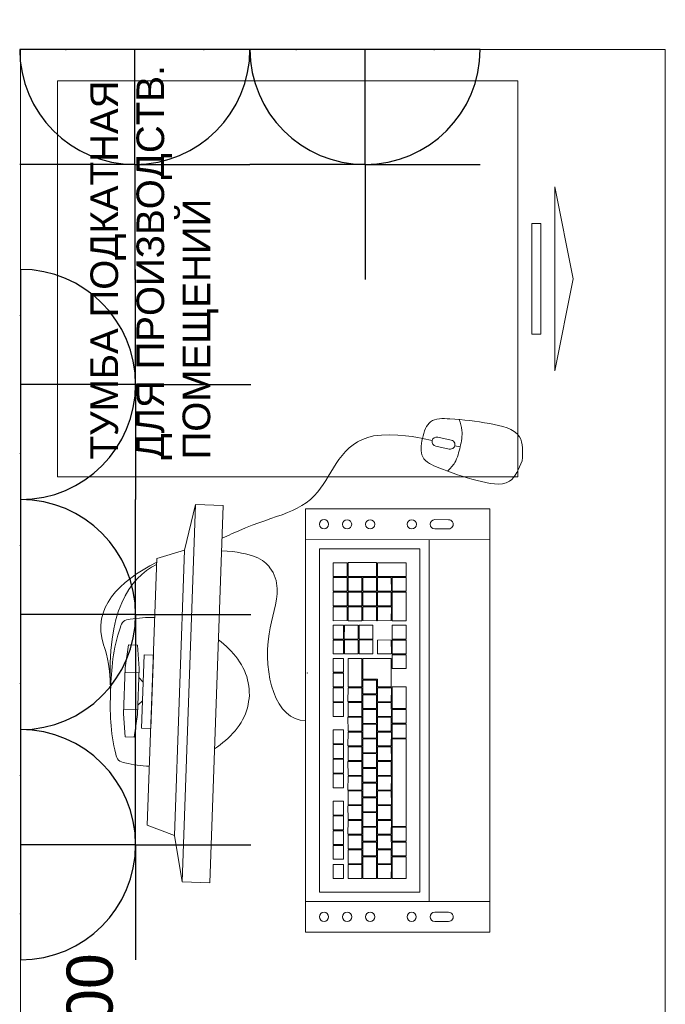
# Model space of a CAD drawing. Header units: millimetres. Extents: x -57464382 to 30606835, y -92609 to 65084.
# Tile 22 of 256: x -71712 to -71011, y -52812 to -51742. Entities that reach past the tile are written whole.
import ezdxf

# ---------------------------------------------------------------- set-up
doc = ezdxf.new("R2010")
doc.units = ezdxf.units.MM
doc.layers.get('0').update_dxf_attribs({"lineweight": 0})
doc.layers.add('00_АР_Подложка', color=7, linetype='Continuous', lineweight=0, true_color=0x9b9292)
doc.layers.add('1. ПОДЛОЖКА', color=7, linetype='Continuous', lineweight=0, true_color=0x9b9292)
doc.layers.add('06_АР_Мебель', color=4, linetype='Continuous', lineweight=9)
doc.layers.add('09_АР_Мебель', color=4, linetype='Continuous', lineweight=9)
doc.layers.add('ЭОМ', color=7, linetype='Continuous')
doc.styles.get("Standard").update_dxf_attribs({"font": 'arial.ttf'})

# ---------------------------------------------------------------- blocks, each defined once
blk = doc.blocks.new('Компьютер')
at = {"layer": '00_АР_Подложка', "lineweight": 0}
for p, q in [((-76.4, 195.2), (-51.4, 197.7)), ((-76.4, 195.2), (-76.4, 185.2)), ((-51.4, 197.7), (-1.4, 197.7)), ((-46.4, 182.7), (-46.4, 197.7)), ((-6.4, 197.7), (-6.4, 182.7)), ((23.6, 195.1), (-1.4, 197.7)), ((23.6, 195.1), (23.6, 185.1)), ((-76.4, 185.2), (-51.4, 182.7)), ((-1.4, 182.7), (-51.4, 182.7)), ((-36.4, 177.7), (-41.4, 182.7)), ((-16.4, 177.7), (-11.4, 182.7)), ((23.6, 185.1), (-1.4, 182.7)), ((-66.4, 167.7), (-66.4, 177.7)), ((-66.4, 177.7), (13.6, 177.6)), ((13.6, 177.6), (13.6, 167.6)), ((-171.4, 167.8), (-181.5, 137.8)), ((118.6, 167.6), (-171.4, 167.8)), ((13.6, 167.6), (-66.4, 167.7)), ((118.6, 167.6), (128.5, 137.8)), ((-181.5, 137.8), (-231.5, 127.8)), ((-181.5, 137.8), (128.5, 137.8)), ((128.5, 137.8), (178.5, 127.8)), ((-231.5, 97.8), (-231.5, 127.8)), ((-231.5, 127.8), (178.5, 127.8)), ((178.5, 127.8), (178.5, 97.8)), ((-231.5, 97.8), (178.5, 97.8)), ((-281.5, -8.2), (178.2, 8.1)), ((144.7, 6.9), (151.8, -193)), ((178.2, 8.1), (185.3, -191.8)), ((-274.4, -208.1), (-281.5, -8.2)), ((-248, -7), (-241, -206.9)), ((-237.5, -21.7), (135.3, -8.5)), ((135.3, -8.5), (139.1, -117.4)), ((-233.7, -130.6), (-237.5, -21.7)), ((-92.7, -31.6), (-107.6, -32.1)), ((-107.3, -43.1), (-107.6, -32.1)), ((-92.7, -31.6), (-92.3, -42.5)), ((-76.7, -31), (-91.7, -31.5)), ((-91.3, -42.5), (-91.7, -31.5)), ((-76.7, -31), (-76.3, -42)), ((-60.7, -30.4), (-75.7, -31)), ((-75.3, -41.9), (-75.7, -31)), ((-60.7, -30.4), (-60.3, -41.4)), ((-31.1, -29.4), (-46.1, -29.9)), ((-45.7, -40.9), (-46.1, -29.9)), ((-31.1, -29.4), (-30.7, -40.4)), ((-15.1, -28.8), (-30.1, -29.3)), ((-29.7, -40.3), (-30.1, -29.3)), ((-15.1, -28.8), (-14.7, -39.8)), ((0.9, -28.2), (-14.1, -28.8)), ((-13.7, -39.8), (-14.1, -28.8)), ((0.9, -28.2), (1.3, -39.2)), ((16.9, -27.7), (1.9, -28.2)), ((2.3, -39.2), (1.9, -28.2)), ((16.9, -27.7), (17.2, -38.7)), ((36.8, -27), (21.9, -27.5)), ((22.2, -38.5), (21.9, -27.5)), ((36.8, -27), (37.2, -38)), ((52.8, -26.4), (37.8, -26.9)), ((38.2, -37.9), (37.8, -26.9)), ((52.8, -26.4), (53.2, -37.4)), ((57.8, -26.2), (72.8, -25.7)), ((58.4, -41.2), (57.8, -26.2)), ((72.8, -25.7), (73.4, -40.7)), ((73.8, -25.7), (88.8, -25.1)), ((74.4, -40.7), (73.8, -25.7)), ((88.8, -25.1), (89.3, -40.1)), ((89.8, -25.1), (104.8, -24.6)), ((90.3, -40.1), (89.8, -25.1)), ((104.8, -24.6), (105.3, -39.6)), ((105.8, -24.5), (120.8, -24)), ((106.3, -39.5), (105.8, -24.5)), ((120.8, -24), (121.3, -39)), ((-207, -35.6), (-222, -36.1)), ((-221.6, -47.1), (-222, -36.1)), ((-207, -35.6), (-206.6, -46.6)), ((-186.2, -34.9), (-201.2, -35.4)), ((-200.8, -46.4), (-201.2, -35.4)), ((-186.2, -34.9), (-185.8, -45.9)), ((-170.2, -34.3), (-185.2, -34.8)), ((-184.8, -45.8), (-185.2, -34.8)), ((-170.2, -34.3), (-169.8, -45.3)), ((-154.2, -33.7), (-169.2, -34.3)), ((-168.8, -45.3), (-169.2, -34.3)), ((-154.2, -33.7), (-153.8, -44.7)), ((-138.2, -33.2), (-153.2, -33.7)), ((-152.8, -44.7), (-153.2, -33.7)), ((-138.2, -33.2), (-137.8, -44.2)), ((-108.6, -32.1), (-123.6, -32.6)), ((-123.3, -43.6), (-123.6, -32.6)), ((-108.6, -32.1), (-108.3, -43.1)), ((-92.3, -42.5), (-107.3, -43.1)), ((-76.3, -42), (-91.3, -42.5)), ((-60.3, -41.4), (-75.3, -41.9)), ((-30.7, -40.4), (-45.7, -40.9)), ((-14.7, -39.8), (-29.7, -40.3)), ((1.3, -39.2), (-13.7, -39.8)), ((17.2, -38.7), (2.3, -39.2)), ((37.2, -38), (22.2, -38.5)), ((22.3, -39.5), (37.3, -39)), ((22.8, -54.5), (22.3, -39.5)), ((37.3, -39), (37.8, -54)), ((53.2, -37.4), (38.2, -37.9)), ((38.3, -38.9), (53.3, -38.4)), ((38.8, -53.9), (38.3, -38.9)), ((53.3, -38.4), (53.8, -53.4)), ((73.4, -40.7), (58.4, -41.2)), ((58.4, -42.2), (73.4, -41.7)), ((58.9, -57.2), (58.4, -42.2)), ((73.4, -41.7), (73.9, -56.7)), ((89.3, -40.1), (74.4, -40.7)), ((74.4, -41.7), (89.4, -41.1)), ((74.9, -56.6), (74.4, -41.7)), ((89.4, -41.1), (89.9, -56.1)), ((105.3, -39.6), (90.3, -40.1)), ((90.4, -41.1), (105.4, -40.6)), ((90.9, -56.1), (90.4, -41.1)), ((105.4, -40.6), (105.9, -55.5)), ((121.3, -39), (106.3, -39.5)), ((106.4, -40.5), (121.4, -40)), ((107.5, -71.5), (106.4, -40.5)), ((121.4, -40), (122.5, -71)), ((-206.6, -46.6), (-221.6, -47.1)), ((-221.4, -52.1), (-206.4, -51.6)), ((-220.9, -67.1), (-221.4, -52.1)), ((-206.4, -51.6), (-205.9, -66.6)), ((-205.4, -51.6), (-190.4, -51)), ((-204.9, -66.5), (-205.4, -51.6)), ((-185.8, -45.9), (-200.8, -46.4)), ((-190.4, -51), (-189.9, -66)), ((-189.4, -51), (-174.5, -50.5)), ((-188.9, -66), (-189.4, -51)), ((-169.8, -45.3), (-184.8, -45.8)), ((-174.5, -50.5), (-173.9, -65.4)), ((-173.5, -50.4), (-158.5, -49.9)), ((-172.9, -65.4), (-173.5, -50.4)), ((-153.8, -44.7), (-168.8, -45.3)), ((-158.5, -49.9), (-157.9, -64.9)), ((-157.5, -49.9), (-142.5, -49.3)), ((-156.9, -64.8), (-157.5, -49.9)), ((-137.8, -44.2), (-152.8, -44.7)), ((-142.5, -49.3), (-141.9, -64.3)), ((-141.5, -49.3), (-126.5, -48.8)), ((-140.9, -64.3), (-141.5, -49.3)), ((-126.5, -48.8), (-126, -63.7)), ((-125.5, -48.7), (-110.5, -48.2)), ((-125, -63.7), (-125.5, -48.7)), ((-108.3, -43.1), (-123.3, -43.6)), ((-110.5, -48.2), (-110, -63.2)), ((-109.5, -48.2), (-94.5, -47.6)), ((-109, -63.1), (-109.5, -48.2)), ((-94.5, -47.6), (-94, -62.6)), ((-93.5, -47.6), (-78.5, -47.1)), ((-93, -62.6), (-93.5, -47.6)), ((-78.5, -47.1), (-78, -62.1)), ((-77.5, -47), (-62.5, -46.5)), ((-77, -62), (-77.5, -47)), ((-62.5, -46.5), (-62, -61.5)), ((-61.5, -46.5), (-46.5, -45.9)), ((-61, -61.5), (-61.5, -46.5)), ((-46.5, -45.9), (-46, -60.9)), ((-45.5, -45.9), (-30.5, -45.4)), ((-45, -60.9), (-45.5, -45.9)), ((-30.5, -45.4), (-30, -60.4)), ((-29.5, -45.3), (-14.6, -44.8)), ((-29, -60.3), (-29.5, -45.3)), ((-14.6, -44.8), (-14, -59.8)), ((-13.6, -44.8), (17.4, -43.7)), ((-13, -59.8), (-13.6, -44.8)), ((17.4, -43.7), (18, -58.7)), ((53.8, -53.4), (38.8, -53.9)), ((-126, -63.7), (-140.9, -64.3)), ((-110, -63.2), (-125, -63.7)), ((-116.4, -64.4), (-101.4, -63.9)), ((-94, -62.6), (-109, -63.1)), ((-101.4, -63.9), (-100.9, -78.9)), ((-100.4, -63.8), (-85.4, -63.3)), ((-99.9, -78.8), (-100.4, -63.8)), ((-78, -62.1), (-93, -62.6)), ((-85.4, -63.3), (-84.9, -78.3)), ((-84.4, -63.3), (-69.5, -62.8)), ((-83.9, -78.3), (-84.4, -63.3)), ((-62, -61.5), (-77, -62)), ((-69.5, -62.8), (-68.9, -77.7)), ((-68.5, -62.7), (-53.5, -62.2)), ((-67.9, -77.7), (-68.5, -62.7)), ((-46, -60.9), (-61, -61.5)), ((-53.5, -62.2), (-52.9, -77.2)), ((-52.5, -62.1), (-37.5, -61.6)), ((-51.9, -77.1), (-52.5, -62.1)), ((-30, -60.4), (-45, -60.9)), ((-37.5, -61.6), (-36.9, -76.6)), ((-36.5, -61.6), (-21.5, -61.1)), ((-35.9, -76.6), (-36.5, -61.6)), ((-14, -59.8), (-29, -60.3)), ((-21.5, -61.1), (-21, -76)), ((-20.5, -61), (-5.5, -60.5)), ((-20, -76), (-20.5, -61)), ((18, -58.7), (-13, -59.8)), ((-5.5, -60.5), (-5, -75.5)), ((-4.5, -60.5), (18, -59.7)), ((-3.9, -76.4), (-4.5, -60.5)), ((18, -59.7), (19.1, -90.6)), ((37.8, -54), (22.8, -54.5)), ((22.8, -55.5), (37.8, -55)), ((23.4, -70.5), (22.8, -55.5)), ((37.8, -55), (38.4, -69.9)), ((38.8, -54.9), (53.8, -54.4)), ((39.4, -69.9), (38.8, -54.9)), ((53.8, -54.4), (54.4, -69.4)), ((73.9, -56.7), (58.9, -57.2)), ((59, -58.2), (74, -57.7)), ((59.5, -73.2), (59, -58.2)), ((74, -57.7), (74.5, -72.7)), ((89.9, -56.1), (74.9, -56.6)), ((75, -57.6), (89.9, -57.1)), ((75.5, -72.6), (75, -57.6)), ((89.9, -57.1), (90.5, -72.1)), ((105.9, -55.5), (90.9, -56.1)), ((90.9, -57.1), (105.9, -56.5)), ((91.5, -72.1), (90.9, -57.1)), ((105.9, -56.5), (106.5, -71.5)), ((-205.9, -66.6), (-220.9, -67.1)), ((-220.9, -68.1), (-197.4, -67.3)), ((-220.3, -83.1), (-220.9, -68.1)), ((-189.9, -66), (-204.9, -66.5)), ((-197.4, -67.3), (-196.8, -82.3)), ((-196.4, -67.2), (-181.4, -66.7)), ((-195.8, -82.2), (-196.4, -67.2)), ((-173.9, -65.4), (-188.9, -66)), ((-181.4, -66.7), (-180.9, -81.7)), ((-180.4, -66.7), (-165.4, -66.1)), ((-179.9, -81.7), (-180.4, -66.7)), ((-157.9, -64.9), (-172.9, -65.4)), ((-165.4, -66.1), (-164.9, -81.1)), ((-164.4, -66.1), (-149.4, -65.6)), ((-163.9, -81.1), (-164.4, -66.1)), ((-141.9, -64.3), (-156.9, -64.8)), ((-149.4, -65.6), (-148.9, -80.6)), ((-148.4, -65.5), (-133.4, -65)), ((-147.9, -80.5), (-148.4, -65.5)), ((-133.4, -65), (-132.9, -80)), ((-132.4, -65), (-117.4, -64.4)), ((-131.9, -80), (-132.4, -65)), ((-117.4, -64.4), (-116.9, -79.4)), ((-115.9, -79.4), (-116.4, -64.4)), ((38.4, -69.9), (23.4, -70.5)), ((54.4, -69.4), (39.4, -69.9)), ((74.5, -72.7), (59.5, -73.2)), ((59.5, -74.2), (74.5, -73.7)), ((60.1, -89.2), (59.5, -74.2)), ((74.5, -73.7), (75, -88.7)), ((90.5, -72.1), (75.5, -72.6)), ((75.5, -73.6), (90.5, -73.1)), ((76, -88.6), (75.5, -73.6)), ((90.5, -73.1), (91, -88.1)), ((106.5, -71.5), (91.5, -72.1)), ((91.5, -73.1), (106.5, -72.5)), ((92, -88.1), (91.5, -73.1)), ((106.5, -72.5), (107, -87.5)), ((122.5, -71), (107.5, -71.5)), ((107.5, -72.5), (122.5, -72)), ((108.6, -103.5), (107.5, -72.5)), ((122.5, -72), (123.6, -102.9)), ((-196.8, -82.3), (-220.3, -83.1)), ((-220.3, -84.1), (-205.3, -83.6)), ((-219.8, -99.1), (-220.3, -84.1)), ((-205.3, -83.6), (-204.8, -98.6)), ((-204.3, -83.5), (-189.3, -83)), ((-203.8, -98.5), (-204.3, -83.5)), ((-180.9, -81.7), (-195.8, -82.2)), ((-189.3, -83), (-188.8, -98)), ((-188.3, -83), (-173.3, -82.4)), ((-187.8, -98), (-188.3, -83)), ((-164.9, -81.1), (-179.9, -81.7)), ((-173.3, -82.4), (-172.8, -97.4)), ((-172.3, -82.4), (-157.3, -81.9)), ((-171.8, -97.4), (-172.3, -82.4)), ((-148.9, -80.6), (-163.9, -81.1)), ((-157.3, -81.9), (-156.8, -96.9)), ((-156.3, -81.8), (-141.3, -81.3)), ((-155.8, -96.8), (-156.3, -81.8)), ((-132.9, -80), (-147.9, -80.5)), ((-141.3, -81.3), (-140.8, -96.3)), ((-140.3, -81.3), (-125.4, -80.7)), ((-139.8, -96.3), (-140.3, -81.3)), ((-116.9, -79.4), (-131.9, -80)), ((-125.4, -80.7), (-124.8, -95.7)), ((-124.4, -80.7), (-109.4, -80.2)), ((-123.8, -95.7), (-124.4, -80.7)), ((-100.9, -78.9), (-115.9, -79.4)), ((-109.4, -80.2), (-108.8, -95.2)), ((-108.4, -80.1), (-93.4, -79.6)), ((-107.8, -95.1), (-108.4, -80.1)), ((-84.9, -78.3), (-99.9, -78.8)), ((-93.4, -79.6), (-92.8, -94.6)), ((-92.4, -79.6), (-77.4, -79)), ((-91.8, -94.6), (-92.4, -79.6)), ((-68.9, -77.7), (-83.9, -78.3)), ((-77.4, -79), (-76.9, -94)), ((-76.4, -79), (-61.4, -78.5)), ((-75.9, -94), (-76.4, -79)), ((-52.9, -77.2), (-67.9, -77.7)), ((-61.4, -78.5), (-60.9, -93.5)), ((-60.4, -78.4), (-45.4, -77.9)), ((-59.9, -93.4), (-60.4, -78.4)), ((-36.9, -76.6), (-51.9, -77.1)), ((-45.4, -77.9), (-44.9, -92.9)), ((-44.4, -77.9), (-29.4, -77.3)), ((-43.9, -92.9), (-44.4, -77.9)), ((-21, -76), (-35.9, -76.6)), ((-29.4, -77.3), (-28.9, -92.3)), ((-28.4, -77.3), (-13.4, -76.8)), ((-27.9, -92.3), (-28.4, -77.3)), ((-5, -75.5), (-20, -76)), ((-13.4, -76.8), (-12.9, -91.8)), ((-12.4, -76.7), (-3.9, -76.4)), ((-11.9, -91.7), (-12.4, -76.7)), ((23.5, -75.5), (38.5, -74.9)), ((24.1, -90.5), (23.5, -75.5)), ((38.5, -74.9), (39.1, -89.9)), ((-163.3, -98.1), (-68.3, -94.7)), ((-124.8, -95.7), (-139.8, -96.3)), ((-108.8, -95.2), (-123.8, -95.7)), ((-92.8, -94.6), (-107.8, -95.1)), ((-76.9, -94), (-91.8, -94.6)), ((-60.9, -93.5), (-75.9, -94)), ((-68.3, -94.7), (-67.8, -109.7)), ((-67.3, -94.7), (-52.3, -94.2)), ((-66.8, -109.7), (-67.3, -94.7)), ((-44.9, -92.9), (-59.9, -93.4)), ((-52.3, -94.2), (-51.8, -109.2)), ((-51.3, -94.1), (-36.3, -93.6)), ((-50.8, -109.1), (-51.3, -94.1)), ((-28.9, -92.3), (-43.9, -92.9)), ((-36.3, -93.6), (-35.8, -108.6)), ((-35.3, -93.6), (-11.9, -92.7)), ((-34.8, -108.6), (-35.3, -93.6)), ((-12.9, -91.8), (-27.9, -92.3)), ((19.1, -90.6), (-11.9, -91.7)), ((-11.9, -92.7), (-11.3, -107.7)), ((8.1, -92), (23.1, -91.5)), ((8.7, -107), (8.1, -92)), ((23.1, -91.5), (23.6, -106.5)), ((39.1, -89.9), (24.1, -90.5)), ((24.1, -91.5), (39.1, -90.9)), ((24.6, -106.5), (24.1, -91.5)), ((39.1, -90.9), (39.6, -105.9)), ((40.1, -90.9), (55.1, -90.4)), ((40.6, -105.9), (40.1, -90.9)), ((55.1, -90.4), (55.6, -105.4)), ((75, -88.7), (60.1, -89.2)), ((60.1, -90.2), (91.1, -89.1)), ((60.6, -105.2), (60.1, -90.2)), ((91, -88.1), (76, -88.6)), ((91.1, -89.1), (91.6, -104.1)), ((107, -87.5), (92, -88.1)), ((92.1, -89.1), (107.1, -88.5)), ((92.6, -104), (92.1, -89.1)), ((107.1, -88.5), (107.6, -103.5)), ((-204.8, -98.6), (-219.8, -99.1)), ((-219.7, -100.1), (-196.2, -99.3)), ((-219.2, -115.1), (-219.7, -100.1)), ((-188.8, -98), (-203.8, -98.5)), ((-196.2, -99.3), (-195.7, -114.2)), ((-195.2, -99.2), (-180.3, -98.7)), ((-194.7, -114.2), (-195.2, -99.2)), ((-172.8, -97.4), (-187.8, -98)), ((-180.3, -98.7), (-179.7, -113.7)), ((-179.3, -98.7), (-164.3, -98.1)), ((-178.7, -113.6), (-179.3, -98.7)), ((-156.8, -96.9), (-171.8, -97.4)), ((-164.3, -98.1), (-163.7, -113.1)), ((-162.7, -113.1), (-163.3, -98.1)), ((-140.8, -96.3), (-155.8, -96.8)), ((23.6, -106.5), (8.7, -107)), ((39.6, -105.9), (24.6, -106.5)), ((55.6, -105.4), (40.6, -105.9)), ((91.6, -104.1), (60.6, -105.2)), ((107.6, -103.5), (92.6, -104)), ((123.6, -102.9), (108.6, -103.5)), ((139.1, -117.4), (-233.7, -130.6)), ((-195.7, -114.2), (-219.2, -115.1)), ((-179.7, -113.7), (-194.7, -114.2)), ((-163.7, -113.1), (-178.7, -113.6)), ((-67.8, -109.7), (-162.7, -113.1)), ((-51.8, -109.2), (-66.8, -109.7)), ((-35.8, -108.6), (-50.8, -109.1)), ((-11.3, -107.7), (-34.8, -108.6)), ((259.2, -115.9), (257.1, -126.7)), ((-243.3, -140.9), (149.5, -127)), ((161.4, -132.8), (161.9, -147.8)), ((171.9, -147.5), (171.4, -132.5)), ((251.3, -130.7), (248.5, -145.5)), ((258.4, -147.3), (261.1, -132.6)), ((-264.8, -147.9), (-264.3, -162.9)), ((-254.3, -162.5), (-254.8, -147.6)), ((-233.3, -140.6), (-243.3, -140.9)), ((252.5, -151.3), (251.4, -157.2)), ((185.3, -191.8), (-274.4, -208.1))]:
    blk.add_line(p, q, dxfattribs=at)
for centre, radius in [((0, 0), 0.1), ((162.2, -12.5), 5), ((-264.1, -27.6), 5), ((163, -37.5), 5), ((-263.2, -52.6), 5), ((163.9, -62.5), 5), ((-262.3, -77.6), 5), ((165.5, -107.7), 5), ((-260.7, -122.7), 5)]:
    blk.add_circle(centre, radius, dxfattribs=at)
for centre, start, end in [((166.4, -132.6), 2.0267, 182.0267), ((256.2, -131.6), 349.4053, 169.4053), ((-259.8, -147.7), 2.0267, 182.0267), ((166.9, -147.6), 182.0267, 2.0267), ((253.5, -146.4), 169.4053, 349.4053), ((-259.3, -162.7), 182.0267, 2.0267)]:
    blk.add_arc(centre, 5, start, end, dxfattribs=at)
for points, knots in [([(114.4, 167.6), (92.3, 208.2), (56.8, 241.6), (7.1, 215), (-26.4, 212.7)], [301.145323, 301.145323, 301.145323, 301.145323, 415.407088, 437.556664, 437.556664, 437.556664, 437.556664]), ([(-26.4, 212.7), (-49.6, 212.7), (-74.1, 211.7), (-102.8, 202.2), (-106, 187.9), (-107.3, 176.5), (-107.3, 167.7)], [0, 0, 0, 0, 69.399914, 76.624177, 84.122224, 109.95105, 109.95105, 109.95105, 109.95105]), ([(-26.4, 212.7), (-3.3, 212.7), (21.2, 211.7), (50, 202.1), (53.1, 187.9), (54.4, 176.4), (54.4, 167.6)], [0, 0, 0, 0, 69.399914, 76.624177, 84.122224, 109.95105, 109.95105, 109.95105, 109.95105]), ([(-85.7, 97.7), (-74.2, 81.2), (-54.6, 64.4), (-31, 62.2), (-26.5, 61.9)], [183.033033, 183.033033, 183.033033, 183.033033, 239.928901, 253.488029, 253.488029, 253.488029, 253.488029]), ([(-51.7, -0.1), (-53.3, 32.5), (17.9, 54.7), (84.3, 31.8), (115.9, 42.2), (128.7, 63.3), (129.5, 97.6)], [0, 0, 0, 0, 111.099215, 156.303039, 180.580053, 211.421886, 211.421886, 211.421886, 211.421886]), ([(32.8, 97.6), (21.2, 81.2), (1.6, 64.4), (-22, 62.2), (-26.5, 61.9)], [183.033033, 183.033033, 183.033033, 183.033033, 239.928901, 253.488029, 253.488029, 253.488029, 253.488029]), ([(259.2, -115.9), (259.2, -115.9), (273.5, -32.4), (172.9, -9.9), (169.3, 49), (144.4, 94.2), (143.3, 97.6)], [0, 0, 0, 0, 49.29571, 130.063652, 232.751106, 241.185472, 241.185472, 241.185472, 241.185472]), ([(251.4, -157.2), (245.5, -156.1), (235.2, -153.9), (227.6, -147.4), (224.7, -144.4)], [0, 0, 0, 0, 17.989581, 30.266668, 30.266668, 30.266668, 30.266668]), ([(251.4, -157.2), (257.3, -158.3), (267.7, -160), (277.2, -156.7), (281, -155)], [0, 0, 0, 0, 17.989581, 30.266668, 30.266668, 30.266668, 30.266668])]:
    blk.add_open_spline(points, degree=3, knots=knots, dxfattribs=at)
blk.add_open_spline([(112.1, 167.6), (95.7, 196.6), (59.7, 220.7), (-26.4, 212.7)], degree=3, dxfattribs=at)
for points, start_tangent in [([(238.8, -225), (216, -212.1), (215.5, -176.9), (227.9, -134.8), (239.2, -117), (247.9, -114.8), (259.2, -115.9)], (-0.982952, 0.18386)), ([(238.8, -225), (264.6, -221.2), (277.8, -188.5), (281.4, -144.8), (277.4, -124.1), (270, -119), (259.2, -115.9)], (0.982952, -0.18386))]:
    blk.add_spline(points, degree=3, dxfattribs=dict(at, start_tangent=start_tangent))
at = {"layer": '06_АР_Мебель', "lineweight": 0}
for p, q in [((-76.4, 195.2), (-51.4, 197.7)), ((-76.4, 195.2), (-76.4, 185.2)), ((-51.4, 197.7), (-1.4, 197.7)), ((-46.4, 182.7), (-46.4, 197.7)), ((-6.4, 197.7), (-6.4, 182.7)), ((23.6, 195.1), (-1.4, 197.7)), ((23.6, 195.1), (23.6, 185.1)), ((-76.4, 185.2), (-51.4, 182.7)), ((-1.4, 182.7), (-51.4, 182.7)), ((-36.4, 177.7), (-41.4, 182.7)), ((-16.4, 177.7), (-11.4, 182.7)), ((23.6, 185.1), (-1.4, 182.7)), ((-66.4, 167.7), (-66.4, 177.7)), ((-66.4, 177.7), (13.6, 177.6)), ((13.6, 177.6), (13.6, 167.6)), ((-171.4, 167.8), (-181.5, 137.8)), ((118.6, 167.6), (-171.4, 167.8)), ((13.6, 167.6), (-66.4, 167.7)), ((118.6, 167.6), (128.5, 137.8)), ((-181.5, 137.8), (-231.5, 127.8)), ((-181.5, 137.8), (128.5, 137.8)), ((128.5, 137.8), (178.5, 127.8)), ((-231.5, 97.8), (-231.5, 127.8)), ((-231.5, 127.8), (178.5, 127.8)), ((178.5, 127.8), (178.5, 97.8)), ((-231.5, 97.8), (178.5, 97.8)), ((-281.5, -8.2), (178.2, 8.1)), ((144.7, 6.9), (151.8, -193)), ((178.2, 8.1), (185.3, -191.8)), ((-274.4, -208.1), (-281.5, -8.2)), ((-248, -7), (-241, -206.9)), ((-237.5, -21.7), (135.3, -8.5)), ((135.3, -8.5), (139.1, -117.4)), ((-233.7, -130.6), (-237.5, -21.7)), ((-92.7, -31.6), (-107.6, -32.1)), ((-107.3, -43.1), (-107.6, -32.1)), ((-92.7, -31.6), (-92.3, -42.5)), ((-76.7, -31), (-91.7, -31.5)), ((-91.3, -42.5), (-91.7, -31.5)), ((-76.7, -31), (-76.3, -42)), ((-60.7, -30.4), (-75.7, -31)), ((-75.3, -41.9), (-75.7, -31)), ((-60.7, -30.4), (-60.3, -41.4)), ((-31.1, -29.4), (-46.1, -29.9)), ((-45.7, -40.9), (-46.1, -29.9)), ((-31.1, -29.4), (-30.7, -40.4)), ((-15.1, -28.8), (-30.1, -29.3)), ((-29.7, -40.3), (-30.1, -29.3)), ((-15.1, -28.8), (-14.7, -39.8)), ((0.9, -28.2), (-14.1, -28.8)), ((-13.7, -39.8), (-14.1, -28.8)), ((0.9, -28.2), (1.3, -39.2)), ((16.9, -27.7), (1.9, -28.2)), ((2.3, -39.2), (1.9, -28.2)), ((16.9, -27.7), (17.2, -38.7)), ((36.8, -27), (21.9, -27.5)), ((22.2, -38.5), (21.9, -27.5)), ((36.8, -27), (37.2, -38)), ((52.8, -26.4), (37.8, -26.9)), ((38.2, -37.9), (37.8, -26.9)), ((52.8, -26.4), (53.2, -37.4)), ((57.8, -26.2), (72.8, -25.7)), ((58.4, -41.2), (57.8, -26.2)), ((72.8, -25.7), (73.4, -40.7)), ((73.8, -25.7), (88.8, -25.1)), ((74.4, -40.7), (73.8, -25.7)), ((88.8, -25.1), (89.3, -40.1)), ((89.8, -25.1), (104.8, -24.6)), ((90.3, -40.1), (89.8, -25.1)), ((104.8, -24.6), (105.3, -39.6)), ((105.8, -24.5), (120.8, -24)), ((106.3, -39.5), (105.8, -24.5)), ((120.8, -24), (121.3, -39)), ((-207, -35.6), (-222, -36.1)), ((-221.6, -47.1), (-222, -36.1)), ((-207, -35.6), (-206.6, -46.6)), ((-186.2, -34.9), (-201.2, -35.4)), ((-200.8, -46.4), (-201.2, -35.4)), ((-186.2, -34.9), (-185.8, -45.9)), ((-170.2, -34.3), (-185.2, -34.8)), ((-184.8, -45.8), (-185.2, -34.8)), ((-170.2, -34.3), (-169.8, -45.3)), ((-154.2, -33.7), (-169.2, -34.3)), ((-168.8, -45.3), (-169.2, -34.3)), ((-154.2, -33.7), (-153.8, -44.7)), ((-138.2, -33.2), (-153.2, -33.7)), ((-152.8, -44.7), (-153.2, -33.7)), ((-138.2, -33.2), (-137.8, -44.2)), ((-108.6, -32.1), (-123.6, -32.6)), ((-123.3, -43.6), (-123.6, -32.6)), ((-108.6, -32.1), (-108.3, -43.1)), ((-92.3, -42.5), (-107.3, -43.1)), ((-76.3, -42), (-91.3, -42.5)), ((-60.3, -41.4), (-75.3, -41.9)), ((-30.7, -40.4), (-45.7, -40.9)), ((-14.7, -39.8), (-29.7, -40.3)), ((1.3, -39.2), (-13.7, -39.8)), ((17.2, -38.7), (2.3, -39.2)), ((37.2, -38), (22.2, -38.5)), ((22.3, -39.5), (37.3, -39)), ((22.8, -54.5), (22.3, -39.5)), ((37.3, -39), (37.8, -54)), ((53.2, -37.4), (38.2, -37.9)), ((38.3, -38.9), (53.3, -38.4)), ((38.8, -53.9), (38.3, -38.9)), ((53.3, -38.4), (53.8, -53.4)), ((73.4, -40.7), (58.4, -41.2)), ((58.4, -42.2), (73.4, -41.7)), ((58.9, -57.2), (58.4, -42.2)), ((73.4, -41.7), (73.9, -56.7)), ((89.3, -40.1), (74.4, -40.7)), ((74.4, -41.7), (89.4, -41.1)), ((74.9, -56.6), (74.4, -41.7)), ((89.4, -41.1), (89.9, -56.1)), ((105.3, -39.6), (90.3, -40.1)), ((90.4, -41.1), (105.4, -40.6)), ((90.9, -56.1), (90.4, -41.1)), ((105.4, -40.6), (105.9, -55.5)), ((121.3, -39), (106.3, -39.5)), ((106.4, -40.5), (121.4, -40)), ((107.5, -71.5), (106.4, -40.5)), ((121.4, -40), (122.5, -71)), ((-206.6, -46.6), (-221.6, -47.1)), ((-221.4, -52.1), (-206.4, -51.6)), ((-220.9, -67.1), (-221.4, -52.1)), ((-206.4, -51.6), (-205.9, -66.6)), ((-205.4, -51.6), (-190.4, -51)), ((-204.9, -66.5), (-205.4, -51.6)), ((-185.8, -45.9), (-200.8, -46.4)), ((-190.4, -51), (-189.9, -66)), ((-189.4, -51), (-174.5, -50.5)), ((-188.9, -66), (-189.4, -51)), ((-169.8, -45.3), (-184.8, -45.8)), ((-174.5, -50.5), (-173.9, -65.4)), ((-173.5, -50.4), (-158.5, -49.9)), ((-172.9, -65.4), (-173.5, -50.4)), ((-153.8, -44.7), (-168.8, -45.3)), ((-158.5, -49.9), (-157.9, -64.9)), ((-157.5, -49.9), (-142.5, -49.3)), ((-156.9, -64.8), (-157.5, -49.9)), ((-137.8, -44.2), (-152.8, -44.7)), ((-142.5, -49.3), (-141.9, -64.3)), ((-141.5, -49.3), (-126.5, -48.8)), ((-140.9, -64.3), (-141.5, -49.3)), ((-126.5, -48.8), (-126, -63.7)), ((-125.5, -48.7), (-110.5, -48.2)), ((-125, -63.7), (-125.5, -48.7)), ((-108.3, -43.1), (-123.3, -43.6)), ((-110.5, -48.2), (-110, -63.2)), ((-109.5, -48.2), (-94.5, -47.6)), ((-109, -63.1), (-109.5, -48.2)), ((-94.5, -47.6), (-94, -62.6)), ((-93.5, -47.6), (-78.5, -47.1)), ((-93, -62.6), (-93.5, -47.6)), ((-78.5, -47.1), (-78, -62.1)), ((-77.5, -47), (-62.5, -46.5)), ((-77, -62), (-77.5, -47)), ((-62.5, -46.5), (-62, -61.5)), ((-61.5, -46.5), (-46.5, -45.9)), ((-61, -61.5), (-61.5, -46.5)), ((-46.5, -45.9), (-46, -60.9)), ((-45.5, -45.9), (-30.5, -45.4)), ((-45, -60.9), (-45.5, -45.9)), ((-30.5, -45.4), (-30, -60.4)), ((-29.5, -45.3), (-14.6, -44.8)), ((-29, -60.3), (-29.5, -45.3)), ((-14.6, -44.8), (-14, -59.8)), ((-13.6, -44.8), (17.4, -43.7)), ((-13, -59.8), (-13.6, -44.8)), ((17.4, -43.7), (18, -58.7)), ((53.8, -53.4), (38.8, -53.9)), ((-126, -63.7), (-140.9, -64.3)), ((-110, -63.2), (-125, -63.7)), ((-116.4, -64.4), (-101.4, -63.9)), ((-94, -62.6), (-109, -63.1)), ((-101.4, -63.9), (-100.9, -78.9)), ((-100.4, -63.8), (-85.4, -63.3)), ((-99.9, -78.8), (-100.4, -63.8)), ((-78, -62.1), (-93, -62.6)), ((-85.4, -63.3), (-84.9, -78.3)), ((-84.4, -63.3), (-69.5, -62.8)), ((-83.9, -78.3), (-84.4, -63.3)), ((-62, -61.5), (-77, -62)), ((-69.5, -62.8), (-68.9, -77.7)), ((-68.5, -62.7), (-53.5, -62.2)), ((-67.9, -77.7), (-68.5, -62.7)), ((-46, -60.9), (-61, -61.5)), ((-53.5, -62.2), (-52.9, -77.2)), ((-52.5, -62.1), (-37.5, -61.6)), ((-51.9, -77.1), (-52.5, -62.1)), ((-30, -60.4), (-45, -60.9)), ((-37.5, -61.6), (-36.9, -76.6)), ((-36.5, -61.6), (-21.5, -61.1)), ((-35.9, -76.6), (-36.5, -61.6)), ((-14, -59.8), (-29, -60.3)), ((-21.5, -61.1), (-21, -76)), ((-20.5, -61), (-5.5, -60.5)), ((-20, -76), (-20.5, -61)), ((18, -58.7), (-13, -59.8)), ((-5.5, -60.5), (-5, -75.5)), ((-4.5, -60.5), (18, -59.7)), ((-3.9, -76.4), (-4.5, -60.5)), ((18, -59.7), (19.1, -90.6)), ((37.8, -54), (22.8, -54.5)), ((22.8, -55.5), (37.8, -55)), ((23.4, -70.5), (22.8, -55.5)), ((37.8, -55), (38.4, -69.9)), ((38.8, -54.9), (53.8, -54.4)), ((39.4, -69.9), (38.8, -54.9)), ((53.8, -54.4), (54.4, -69.4)), ((73.9, -56.7), (58.9, -57.2)), ((59, -58.2), (74, -57.7)), ((59.5, -73.2), (59, -58.2)), ((74, -57.7), (74.5, -72.7)), ((89.9, -56.1), (74.9, -56.6)), ((75, -57.6), (89.9, -57.1)), ((75.5, -72.6), (75, -57.6)), ((89.9, -57.1), (90.5, -72.1)), ((105.9, -55.5), (90.9, -56.1)), ((90.9, -57.1), (105.9, -56.5)), ((91.5, -72.1), (90.9, -57.1)), ((105.9, -56.5), (106.5, -71.5)), ((-205.9, -66.6), (-220.9, -67.1)), ((-220.9, -68.1), (-197.4, -67.3)), ((-220.3, -83.1), (-220.9, -68.1)), ((-189.9, -66), (-204.9, -66.5)), ((-197.4, -67.3), (-196.8, -82.3)), ((-196.4, -67.2), (-181.4, -66.7)), ((-195.8, -82.2), (-196.4, -67.2)), ((-173.9, -65.4), (-188.9, -66)), ((-181.4, -66.7), (-180.9, -81.7)), ((-180.4, -66.7), (-165.4, -66.1)), ((-179.9, -81.7), (-180.4, -66.7)), ((-157.9, -64.9), (-172.9, -65.4)), ((-165.4, -66.1), (-164.9, -81.1)), ((-164.4, -66.1), (-149.4, -65.6)), ((-163.9, -81.1), (-164.4, -66.1)), ((-141.9, -64.3), (-156.9, -64.8)), ((-149.4, -65.6), (-148.9, -80.6)), ((-148.4, -65.5), (-133.4, -65)), ((-147.9, -80.5), (-148.4, -65.5)), ((-133.4, -65), (-132.9, -80)), ((-132.4, -65), (-117.4, -64.4)), ((-131.9, -80), (-132.4, -65)), ((-117.4, -64.4), (-116.9, -79.4)), ((-115.9, -79.4), (-116.4, -64.4)), ((38.4, -69.9), (23.4, -70.5)), ((54.4, -69.4), (39.4, -69.9)), ((74.5, -72.7), (59.5, -73.2)), ((59.5, -74.2), (74.5, -73.7)), ((60.1, -89.2), (59.5, -74.2)), ((74.5, -73.7), (75, -88.7)), ((90.5, -72.1), (75.5, -72.6)), ((75.5, -73.6), (90.5, -73.1)), ((76, -88.6), (75.5, -73.6)), ((90.5, -73.1), (91, -88.1)), ((106.5, -71.5), (91.5, -72.1)), ((91.5, -73.1), (106.5, -72.5)), ((92, -88.1), (91.5, -73.1)), ((106.5, -72.5), (107, -87.5)), ((122.5, -71), (107.5, -71.5)), ((107.5, -72.5), (122.5, -72)), ((108.6, -103.5), (107.5, -72.5)), ((122.5, -72), (123.6, -102.9)), ((-196.8, -82.3), (-220.3, -83.1)), ((-220.3, -84.1), (-205.3, -83.6)), ((-219.8, -99.1), (-220.3, -84.1)), ((-205.3, -83.6), (-204.8, -98.6)), ((-204.3, -83.5), (-189.3, -83)), ((-203.8, -98.5), (-204.3, -83.5)), ((-180.9, -81.7), (-195.8, -82.2)), ((-189.3, -83), (-188.8, -98)), ((-188.3, -83), (-173.3, -82.4)), ((-187.8, -98), (-188.3, -83)), ((-164.9, -81.1), (-179.9, -81.7)), ((-173.3, -82.4), (-172.8, -97.4)), ((-172.3, -82.4), (-157.3, -81.9)), ((-171.8, -97.4), (-172.3, -82.4)), ((-148.9, -80.6), (-163.9, -81.1)), ((-157.3, -81.9), (-156.8, -96.9)), ((-156.3, -81.8), (-141.3, -81.3)), ((-155.8, -96.8), (-156.3, -81.8)), ((-132.9, -80), (-147.9, -80.5)), ((-141.3, -81.3), (-140.8, -96.3)), ((-140.3, -81.3), (-125.4, -80.7)), ((-139.8, -96.3), (-140.3, -81.3)), ((-116.9, -79.4), (-131.9, -80)), ((-125.4, -80.7), (-124.8, -95.7)), ((-124.4, -80.7), (-109.4, -80.2)), ((-123.8, -95.7), (-124.4, -80.7)), ((-100.9, -78.9), (-115.9, -79.4)), ((-109.4, -80.2), (-108.8, -95.2)), ((-108.4, -80.1), (-93.4, -79.6)), ((-107.8, -95.1), (-108.4, -80.1)), ((-84.9, -78.3), (-99.9, -78.8)), ((-93.4, -79.6), (-92.8, -94.6)), ((-92.4, -79.6), (-77.4, -79)), ((-91.8, -94.6), (-92.4, -79.6)), ((-68.9, -77.7), (-83.9, -78.3)), ((-77.4, -79), (-76.9, -94)), ((-76.4, -79), (-61.4, -78.5)), ((-75.9, -94), (-76.4, -79)), ((-52.9, -77.2), (-67.9, -77.7)), ((-61.4, -78.5), (-60.9, -93.5)), ((-60.4, -78.4), (-45.4, -77.9)), ((-59.9, -93.4), (-60.4, -78.4)), ((-36.9, -76.6), (-51.9, -77.1)), ((-45.4, -77.9), (-44.9, -92.9)), ((-44.4, -77.9), (-29.4, -77.3)), ((-43.9, -92.9), (-44.4, -77.9)), ((-21, -76), (-35.9, -76.6)), ((-29.4, -77.3), (-28.9, -92.3)), ((-28.4, -77.3), (-13.4, -76.8)), ((-27.9, -92.3), (-28.4, -77.3)), ((-5, -75.5), (-20, -76)), ((-13.4, -76.8), (-12.9, -91.8)), ((-12.4, -76.7), (-3.9, -76.4)), ((-11.9, -91.7), (-12.4, -76.7)), ((23.5, -75.5), (38.5, -74.9)), ((24.1, -90.5), (23.5, -75.5)), ((38.5, -74.9), (39.1, -89.9)), ((-163.3, -98.1), (-68.3, -94.7)), ((-124.8, -95.7), (-139.8, -96.3)), ((-108.8, -95.2), (-123.8, -95.7)), ((-92.8, -94.6), (-107.8, -95.1)), ((-76.9, -94), (-91.8, -94.6)), ((-60.9, -93.5), (-75.9, -94)), ((-68.3, -94.7), (-67.8, -109.7)), ((-67.3, -94.7), (-52.3, -94.2)), ((-66.8, -109.7), (-67.3, -94.7)), ((-44.9, -92.9), (-59.9, -93.4)), ((-52.3, -94.2), (-51.8, -109.2)), ((-51.3, -94.1), (-36.3, -93.6)), ((-50.8, -109.1), (-51.3, -94.1)), ((-28.9, -92.3), (-43.9, -92.9)), ((-36.3, -93.6), (-35.8, -108.6)), ((-35.3, -93.6), (-11.9, -92.7)), ((-34.8, -108.6), (-35.3, -93.6)), ((-12.9, -91.8), (-27.9, -92.3)), ((19.1, -90.6), (-11.9, -91.7)), ((-11.9, -92.7), (-11.3, -107.7)), ((8.1, -92), (23.1, -91.5)), ((8.7, -107), (8.1, -92)), ((23.1, -91.5), (23.6, -106.5)), ((39.1, -89.9), (24.1, -90.5)), ((24.1, -91.5), (39.1, -90.9)), ((24.6, -106.5), (24.1, -91.5)), ((39.1, -90.9), (39.6, -105.9)), ((40.1, -90.9), (55.1, -90.4)), ((40.6, -105.9), (40.1, -90.9)), ((55.1, -90.4), (55.6, -105.4)), ((75, -88.7), (60.1, -89.2)), ((60.1, -90.2), (91.1, -89.1)), ((60.6, -105.2), (60.1, -90.2)), ((91, -88.1), (76, -88.6)), ((91.1, -89.1), (91.6, -104.1)), ((107, -87.5), (92, -88.1)), ((92.1, -89.1), (107.1, -88.5)), ((92.6, -104), (92.1, -89.1)), ((107.1, -88.5), (107.6, -103.5)), ((-204.8, -98.6), (-219.8, -99.1)), ((-219.7, -100.1), (-196.2, -99.3)), ((-219.2, -115.1), (-219.7, -100.1)), ((-188.8, -98), (-203.8, -98.5)), ((-196.2, -99.3), (-195.7, -114.2)), ((-195.2, -99.2), (-180.3, -98.7)), ((-194.7, -114.2), (-195.2, -99.2)), ((-172.8, -97.4), (-187.8, -98)), ((-180.3, -98.7), (-179.7, -113.7)), ((-179.3, -98.7), (-164.3, -98.1)), ((-178.7, -113.6), (-179.3, -98.7)), ((-156.8, -96.9), (-171.8, -97.4)), ((-164.3, -98.1), (-163.7, -113.1)), ((-162.7, -113.1), (-163.3, -98.1)), ((-140.8, -96.3), (-155.8, -96.8)), ((23.6, -106.5), (8.7, -107)), ((39.6, -105.9), (24.6, -106.5)), ((55.6, -105.4), (40.6, -105.9)), ((91.6, -104.1), (60.6, -105.2)), ((107.6, -103.5), (92.6, -104)), ((123.6, -102.9), (108.6, -103.5)), ((139.1, -117.4), (-233.7, -130.6)), ((-195.7, -114.2), (-219.2, -115.1)), ((-179.7, -113.7), (-194.7, -114.2)), ((-163.7, -113.1), (-178.7, -113.6)), ((-67.8, -109.7), (-162.7, -113.1)), ((-51.8, -109.2), (-66.8, -109.7)), ((-35.8, -108.6), (-50.8, -109.1)), ((-11.3, -107.7), (-34.8, -108.6)), ((259.2, -115.9), (257.1, -126.7)), ((-243.3, -140.9), (149.5, -127)), ((161.4, -132.8), (161.9, -147.8)), ((171.9, -147.5), (171.4, -132.5)), ((251.3, -130.7), (248.5, -145.5)), ((258.4, -147.3), (261.1, -132.6)), ((-264.8, -147.9), (-264.3, -162.9)), ((-254.3, -162.5), (-254.8, -147.6)), ((-233.3, -140.6), (-243.3, -140.9)), ((252.5, -151.3), (251.4, -157.2)), ((185.3, -191.8), (-274.4, -208.1))]:
    blk.add_line(p, q, dxfattribs=at)
for centre, radius in [((0, 0), 0.1), ((162.2, -12.5), 5), ((-264.1, -27.6), 5), ((163, -37.5), 5), ((-263.2, -52.6), 5), ((163.9, -62.5), 5), ((-262.3, -77.6), 5), ((165.5, -107.7), 5), ((-260.7, -122.7), 5)]:
    blk.add_circle(centre, radius, dxfattribs=at)
for centre, start, end in [((166.4, -132.6), 2.0267, 182.0267), ((256.2, -131.6), 349.4053, 169.4053), ((-259.8, -147.7), 2.0267, 182.0267), ((166.9, -147.6), 182.0267, 2.0267), ((253.5, -146.4), 169.4053, 349.4053), ((-259.3, -162.7), 182.0267, 2.0267)]:
    blk.add_arc(centre, 5, start, end, dxfattribs=at)
for points, knots in [([(114.4, 167.6), (92.3, 208.2), (56.8, 241.6), (7.1, 215), (-26.4, 212.7)], [301.145323, 301.145323, 301.145323, 301.145323, 415.407088, 437.556664, 437.556664, 437.556664, 437.556664]), ([(-26.4, 212.7), (-49.6, 212.7), (-74.1, 211.7), (-102.8, 202.2), (-106, 187.9), (-107.3, 176.5), (-107.3, 167.7)], [0, 0, 0, 0, 69.399914, 76.624177, 84.122224, 109.95105, 109.95105, 109.95105, 109.95105]), ([(-26.4, 212.7), (-3.3, 212.7), (21.2, 211.7), (50, 202.1), (53.1, 187.9), (54.4, 176.4), (54.4, 167.6)], [0, 0, 0, 0, 69.399914, 76.624177, 84.122224, 109.95105, 109.95105, 109.95105, 109.95105]), ([(-85.7, 97.7), (-74.2, 81.2), (-54.6, 64.4), (-31, 62.2), (-26.5, 61.9)], [183.033033, 183.033033, 183.033033, 183.033033, 239.928901, 253.488029, 253.488029, 253.488029, 253.488029]), ([(-51.7, -0.1), (-53.3, 32.5), (17.9, 54.7), (84.3, 31.8), (115.9, 42.2), (128.7, 63.3), (129.5, 97.6)], [0, 0, 0, 0, 111.099215, 156.303039, 180.580053, 211.421886, 211.421886, 211.421886, 211.421886]), ([(32.8, 97.6), (21.2, 81.2), (1.6, 64.4), (-22, 62.2), (-26.5, 61.9)], [183.033033, 183.033033, 183.033033, 183.033033, 239.928901, 253.488029, 253.488029, 253.488029, 253.488029]), ([(259.2, -115.9), (259.2, -115.9), (273.5, -32.4), (172.9, -9.9), (169.3, 49), (144.4, 94.2), (143.3, 97.6)], [0, 0, 0, 0, 49.29571, 130.063652, 232.751106, 241.185472, 241.185472, 241.185472, 241.185472]), ([(251.4, -157.2), (245.5, -156.1), (235.2, -153.9), (227.6, -147.4), (224.7, -144.4)], [0, 0, 0, 0, 17.989581, 30.266668, 30.266668, 30.266668, 30.266668]), ([(251.4, -157.2), (257.3, -158.3), (267.7, -160), (277.2, -156.7), (281, -155)], [0, 0, 0, 0, 17.989581, 30.266668, 30.266668, 30.266668, 30.266668])]:
    blk.add_open_spline(points, degree=3, knots=knots, dxfattribs=at)
blk.add_open_spline([(112.1, 167.6), (95.7, 196.6), (59.7, 220.7), (-26.4, 212.7)], degree=3, dxfattribs=at)
for points, start_tangent in [([(238.8, -225), (216, -212.1), (215.5, -176.9), (227.9, -134.8), (239.2, -117), (247.9, -114.8), (259.2, -115.9)], (-0.982952, 0.18386)), ([(238.8, -225), (264.6, -221.2), (277.8, -188.5), (281.4, -144.8), (277.4, -124.1), (270, -119), (259.2, -115.9)], (0.982952, -0.18386))]:
    blk.add_spline(points, degree=3, dxfattribs=dict(at, start_tangent=start_tangent))
blk = doc.blocks.new('Стол 1400')
at = {"layer": '09_АР_Мебель'}
for p, q in [((0, 0), (1400, 0)), ((1400, 0), (1400, -700)), ((1400, -700), (0, -700))]:
    blk.add_line(p, q, dxfattribs=at)
at = {"flags": 1}
for tag, p in [('КОД_ОБОРУДОВАНИЯ', (16.2, 170.1)), ('ДОП_ИНФОРМАЦИЯ', (16.2, 117.9)), ('ДОГОВОР', (15.9, 45.5))]:
    blk.add_attdef(tag, p, '', height=25, dxfattribs=at)
at = {"layer": '09_АР_Мебель', "insert": (50, -50), "char_height": 50, "attachment_point": 1}
blk.add_mtext_dynamic_manual_height_columns('{\\C7;СТОЛ 1400}', width=678.51, gutter_width=12.5, heights=[0], dxfattribs=at)
blk = doc.blocks.new('Тумба подкатная для производственных помещений')
at = {"layer": '09_АР_Мебель'}
for points in [[(430, 500), (0, 500), (0, 0), (430, 0)], [(275, -15), (155, -15), (155, -25), (275, -25)]]:
    blk.add_lwpolyline(points, close=True, dxfattribs=at)
blk.add_lwpolyline([(115, -40), (315, -40), (215, -60), (115, -40)], dxfattribs=at)
at = {"flags": 1}
for tag, p in [('КОД_ОБОРУДОВАНИЯ', (7.7, 623.4)), ('ДОП_ИНФОРМАЦИЯ', (7.7, 571.2)), ('ДОГОВОР', (8.2, 510.8))]:
    blk.add_attdef(tag, p, '', height=25, dxfattribs=at)
at = {"layer": '09_АР_Мебель', "insert": (18.8, 464.1), "char_height": 30, "attachment_point": 1}
blk.add_mtext_dynamic_manual_height_columns('{\\C7;ТУМБА ПОДКАТНАЯ ДЛЯ ПРОИЗВОДСТВ. ПОМЕЩЕНИЙ}', width=485.378, gutter_width=12.5, heights=[0], dxfattribs=at)
blk = doc.blocks.new('A$C21545FF3')
at = {"layer": 'ЭОМ', "color": 0, "linetype": 'Continuous', "lineweight": 30}
for p, q in [((-125, 125), (-125, 250)), ((-125, 125), (-250, 125)), ((-125, 125), (0, 125)), ((-125, 125), (-125, 0)), ((-250, 0), (0, 0))]:
    blk.add_line(p, q, dxfattribs=at)
blk.add_arc((-125, 0), 125, 0, 180, dxfattribs=at)
for p in [(-200, 0), (-50, 0)]:
    blk.add_point(p, dxfattribs=at)
blk = doc.blocks.new('A$C723C25D3')
at = {"layer": 'ЭОМ', "color": 240, "linetype": 'Continuous', "lineweight": 30, "true_color": 0xed1f24}
for p, q in [((-125, 125), (-125, 250)), ((-125, 125), (-250, 125)), ((-125, 125), (0, 125)), ((-125, 125), (-125, 0)), ((-250, 0), (0, 0))]:
    blk.add_line(p, q, dxfattribs=at)
blk.add_arc((-125, 0), 125, 0, 180, dxfattribs=at)
for p in [(-200, 0), (-50, 0)]:
    blk.add_point(p, dxfattribs=at)
blk = doc.blocks.new('*U221')
at = {"layer": '1. ПОДЛОЖКА'}
blk.add_lwpolyline([(0, 0), (1400, 0), (1400, -700), (0, -700)], close=True, dxfattribs=at)
for name, p in [('Стол 1400', (0, 0)), ('Тумба подкатная для производственных помещений', (935.7, -540))]:
    blk.add_blockref(name, p)
at = {"layer": '09_АР_Мебель', "rotation": 357.9733182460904}
blk.add_blockref('Компьютер', (722.5, -311.3), dxfattribs=at)
at = {"layer": 'ЭОМ', "lineweight": 15}
for name, p, rotation in [('A$C723C25D3', (411, 0), 180), ('A$C723C25D3', (661, 0), 180), ('A$C723C25D3', (911, 0), 180), ('A$C21545FF3', (1400, 0.9), 90), ('A$C21545FF3', (1400, -249.1), 90)]:
    blk.add_blockref(name, p, dxfattribs=dict(at, rotation=rotation))

msp = doc.modelspace()

# ---------------------------------------------------------------- block references
at = {"lineweight": 35, "rotation": 90}
msp.add_blockref('*U221', (-71710.8, -53174.4), dxfattribs=at)

doc.saveas('drawing.dxf')
